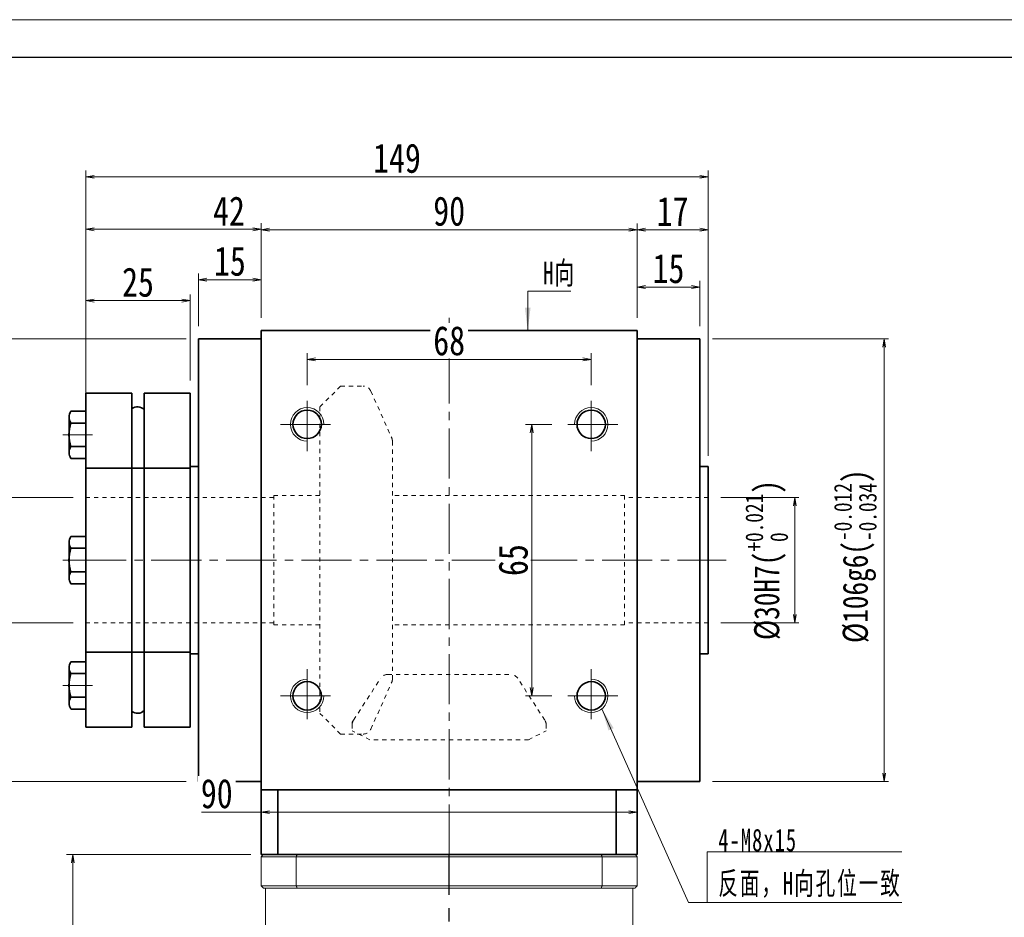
# Model space of a CAD drawing. Header units: millimetres. Extents: x -371 to 402, y -231 to 307.
# Tile 4 of 5: x -242 to -7, y 92 to 307. Entities that reach past the tile are written whole.
import ezdxf

# ---------------------------------------------------------------- set-up
doc = ezdxf.new("R2010")
doc.units = ezdxf.units.MM
doc.set_wipeout_variables(frame=1)
doc.header["$PDSIZE"] = -5
for name, pattern in [('CENTER2', [28.575, 19.05, -3.175, 3.175, -3.175]), ('点画线', [18, 12, -2, 2, -2]), ('虚线', [2, 1, -1])]:
    doc.linetypes.add(name, pattern=pattern)
doc.layers.get('0').update_dxf_attribs({"lineweight": 35})
doc.layers.add('3中心线层', color=1, linetype='CENTER2')
for name, color, linetype, lineweight in [('EB0', 7, 'Continuous', 35), ('中心线层', 1, '点画线', 18), ('图框_外框线', 7, 'Continuous', 18), ('尺寸线层', 3, 'Continuous', 18), ('粗实线层', 7, 'Continuous', 35), ('虚线层', 6, '虚线', 18)]:
    doc.layers.add(name, color=color, linetype=linetype, lineweight=lineweight)
doc.styles.add('宋体', font='SimSun.ttf', dxfattribs={"width": 0.8})
doc.styles.add('标准', font='txt', dxfattribs={"width": 0.667})
doc.dimstyles.new('A水平标注$0', dxfattribs={"dimtxt": 3.5, "dimasz": 2, "dimexe": 1.5, "dimexo": 3, "dimgap": 1.1, "dimtad": 1, "dimtoh": 1, "dimdec": 4, "dimdsep": 46, "dimtxsty": '宋体', "dimblk": 'OPEN', "dimcen": 3, "dimclrd": 3, "dimclre": 3, "dimclrt": 6, "dimadec": 0, "dimazin": 0, "dimtm": 1e-09, "dimtfac": 1, "dimtdec": 4, "dimtix": 1, "dimtmove": 0, "dimatfit": 3, "dimldrblk": 'OPEN', "dimfxl": 0, "dimlwd": 13, "dimlwe": 13, "dimarcsym": 0})
doc.dimstyles.new('D直径标注φ25', dxfattribs={"dimtxt": 3.5, "dimasz": 2, "dimexe": 1, "dimexo": 3, "dimtad": 1, "dimtoh": 1, "dimdec": 1, "dimdsep": 46, "dimtxsty": '宋体', "dimblk": 'OPEN', "dimcen": 3, "dimclrd": 3, "dimclre": 3, "dimclrt": 130, "dimadec": 0, "dimazin": 0, "dimtm": 1e-09, "dimtfac": 1, "dimtdec": 1, "dimtmove": 0, "dimatfit": 0, "dimldrblk": 'OPEN', "dimfxl": 0, "dimlwd": 13, "dimlwe": 13, "dimarcsym": 0})

# ---------------------------------------------------------------- blocks, each defined once
blk = doc.blocks.new('*X2')
at = {"layer": '中心线层', "linetype": '点画线', "lineweight": 18}
blk.add_line((-5.5, 0), (1.6, 0), dxfattribs=at)
at = {"layer": '粗实线层'}
for p, q in [((-3.57, 5.65), (0, 5.65)), ((0, 5.65), (0, -5.65)), ((-4, 4.23), (-4, -4.23)), ((-3.57, 2.82), (0, 2.82)), ((0, 3.5), (0, -3.5)), ((-4, 0), (-4, -3.5)), ((0, -2.82), (-3.57, -2.82)), ((-3.57, -5.65), (0, -5.65))]:
    blk.add_line(p, q, dxfattribs=at)
for centre, radius, start, end in [((-1.48, 4.23), 2.52, 145.8762, 214.1238), ((5, 0), 9.02, 161.76, 198.24), ((-1.48, -4.23), 2.52, 145.8762, 214.1238)]:
    blk.add_arc(centre, radius, start, end, dxfattribs=at)
blk = doc.blocks.new('343gh_2')
at = {"layer": '粗实线层'}
for p, q in [((-14, 40), (-25, 40)), ((-14, 40), (-14, -40)), ((-11, 40), (-11, -40)), ((0, 40), (-11, 40)), ((0, -40), (0, 40)), ((-25, -40), (-14, -40)), ((-11, -40), (0, -40))]:
    blk.add_line(p, q, dxfattribs=at)
at = {"layer": '粗实线层', "color": 6, "linetype": '虚线', "lineweight": 18}
for p, q in [((-25, 22), (0, 22)), ((-25, -22), (0, -22))]:
    blk.add_line(p, q, dxfattribs=at)
at = {"layer": '粗实线层'}
for centre, start, end in [((-12.61, 34.48), 43.1173, 129.3024), ((-12.61, -34.48), 230.6976, 316.8827)]:
    blk.add_arc(centre, 2.2, start, end, dxfattribs=at)
blk.add_wipeout([(-25, 0), (-25, 0.82), (-25, 2.82), (-25, 5.65), (-28.57, 5.65), (-28.57, 5.65), (-28.89, 4.97), (-29, 4.23), (-29, 4.23), (-29, 0.82), (-29, 0.6), (-29, 0.6), (-29.02, 0), (-29.02, 0), (-29, -0.6), (-29, -0.6), (-29, -4.23), (-29, -4.23), (-28.89, -4.97), (-28.57, -5.65), (-28.57, -5.65), (-25, -5.65), (-25, -2.82)]).dxf.layer = '粗实线层'
at = {"layer": '中心线层'}
blk.add_line((2.67, 0), (-28, 0), dxfattribs=at)
at = {"layer": '粗实线层'}
blk.add_line((-25, 40), (-25, -40), dxfattribs=at)
blk.add_blockref('*X2', (-25, 0), dxfattribs=at)
for points in [[(-25, 30), (-25, 30.82), (-25, 32.82), (-25, 35.65), (-28.57, 35.65), (-28.57, 35.65), (-28.89, 34.97), (-29, 34.23), (-29, 34.23), (-29, 30.82), (-29, 30.6), (-29, 30.6), (-29.02, 30), (-29.02, 30), (-29, 29.4), (-29, 29.4), (-29, 25.77), (-29, 25.77), (-28.89, 25.03), (-28.57, 24.35), (-28.57, 24.35), (-25, 24.35), (-25, 27.18)], [(-25, -30), (-25, -29.18), (-25, -27.18), (-25, -24.35), (-28.57, -24.35), (-28.57, -24.35), (-28.89, -25.03), (-29, -25.77), (-29, -25.77), (-29, -29.18), (-29, -29.4), (-29, -29.4), (-29.02, -30), (-29.02, -30), (-29, -30.6), (-29, -30.6), (-29, -34.23), (-29, -34.23), (-28.89, -34.97), (-28.57, -35.65), (-28.57, -35.65), (-25, -35.65), (-25, -32.82)]]:
    blk.add_wipeout(points).dxf.layer = '粗实线层'
for p in [(-25, 30), (-25, -30)]:
    blk.add_blockref('*X2', p, dxfattribs=at)
blk = doc.blocks.new('_Open')
at = {"color": 0, "linetype": 'ByBlock', "lineweight": -2}
for p, q in [((-1, 0.17), (0, 0)), ((-1, -0.17), (0, 0)), ((0, 0), (-1, 0))]:
    blk.add_line(p, q, dxfattribs=at)
blk = doc.blocks.new('*X3')
at = {"layer": 'Defpoints', "color": 0, "transparency": 16777216}
for p in [(-105.62, 225.98), (-173.62, 216.82), (-105.62, 216.82)]:
    blk.add_point(p, dxfattribs=at)
at = {"layer": '尺寸线层', "color": 3, "lineweight": 13, "transparency": 16777216}
for p, q in [((-173.62, 219.82), (-173.62, 227.48)), ((-105.62, 219.82), (-105.62, 227.48)), ((-171.62, 225.98), (-107.62, 225.98))]:
    blk.add_line(p, q, dxfattribs=at)
at = {"layer": '尺寸线层', "color": 3, "lineweight": 13, "transparency": 16777216, "xscale": 2, "yscale": 2, "zscale": 2, "rotation": 180}
blk.add_blockref('_Open', (-173.62, 225.98), dxfattribs=at)
at = {"layer": '尺寸线层', "color": 3, "lineweight": 13, "transparency": 16777216, "xscale": 2, "yscale": 2, "zscale": 2}
blk.add_blockref('_Open', (-105.62, 225.98), dxfattribs=at)
at = {"layer": '尺寸线层', "color": 6, "transparency": 16777216, "insert": (-139.62, 230.4), "char_height": 7, "attachment_point": 5, "style": '宋体', "bg_fill": 3, "box_fill_scale": 1.1, "bg_fill_color": 257, "bg_fill_transparency": 0}
blk.add_mtext('68', dxfattribs=at)
blk = doc.blocks.new('*X4')
at = {"layer": 'Defpoints', "color": 0, "transparency": 16777216}
for p in [(-112.02, 210.42), (-119.86, 145.42), (-112.02, 145.42)]:
    blk.add_point(p, dxfattribs=at)
at = {"layer": '尺寸线层', "color": 3, "lineweight": 13, "transparency": 16777216}
for p, q in [((-115.02, 210.42), (-121.36, 210.42)), ((-119.86, 208.42), (-119.86, 147.42)), ((-115.02, 145.42), (-121.36, 145.42))]:
    blk.add_line(p, q, dxfattribs=at)
at = {"layer": '尺寸线层', "color": 3, "lineweight": 13, "transparency": 16777216, "xscale": 2, "yscale": 2, "zscale": 2}
for p, rotation in [((-119.86, 210.42), 90), ((-119.86, 145.42), 270)]:
    blk.add_blockref('_Open', p, dxfattribs=dict(at, rotation=rotation))
at = {"layer": '尺寸线层', "color": 6, "transparency": 16777216, "insert": (-124.28, 177.92), "char_height": 7, "attachment_point": 5, "rotation": 90, "style": '宋体', "bg_fill": 3, "box_fill_scale": 1.1, "bg_fill_color": 257, "bg_fill_transparency": 0}
blk.add_mtext('65', dxfattribs=at)
blk = doc.blocks.new('*X5')
at = {"color": 3, "lineweight": 13, "transparency": 16777216}
for p, q in [((-76.62, 230.92), (-34.48, 230.92)), ((-35.48, 228.92), (-35.48, 126.92)), ((-76.62, 124.92), (-34.48, 124.92))]:
    blk.add_line(p, q, dxfattribs=at)
at = {"layer": 'Defpoints', "color": 0, "transparency": 16777216}
for p in [(-79.62, 230.92), (-79.62, 124.92), (-35.48, 124.92)]:
    blk.add_point(p, dxfattribs=at)
at = {"color": 3, "lineweight": 13, "transparency": 16777216, "xscale": 2, "yscale": 2, "zscale": 2}
for p, rotation in [((-35.48, 230.92), 90), ((-35.48, 124.92), 270)]:
    blk.add_blockref('_Open', p, dxfattribs=dict(at, rotation=rotation))
at = {"color": 130, "transparency": 16777216, "insert": (-42.41, 178.84), "char_height": 6, "attachment_point": 5, "rotation": 90, "style": '宋体', "bg_fill": 3, "box_fill_scale": 1.1, "bg_fill_color": 257, "bg_fill_transparency": 0}
blk.add_mtext('{\\A1;\\A1;%%C106g6({\\H0.707107x;\\S-0.012^ -0.034;})}', dxfattribs=at)
blk = doc.blocks.new('*X6')
at = {"color": 3, "lineweight": 13, "transparency": 16777216}
for p, q in [((-229.62, 192.92), (-252.17, 192.92)), ((-251.17, 190.92), (-251.17, 164.92)), ((-229.62, 162.92), (-252.17, 162.92))]:
    blk.add_line(p, q, dxfattribs=at)
at = {"layer": 'Defpoints', "color": 0, "transparency": 16777216}
for p in [(-226.62, 192.92), (-226.62, 162.92)]:
    blk.add_point(p, dxfattribs=at)
at = {"color": 3, "lineweight": 13, "transparency": 16777216, "xscale": 2, "yscale": 2, "zscale": 2}
for p, rotation in [((-251.17, 192.92), 90), ((-251.17, 162.92), 270)]:
    blk.add_blockref('_Open', p, dxfattribs=dict(at, rotation=rotation))
at = {"color": 130, "transparency": 16777216, "insert": (-257.89, 177.92), "char_height": 6, "attachment_point": 5, "rotation": 90, "style": '宋体', "bg_fill": 3, "box_fill_scale": 1.1, "bg_fill_color": 257, "bg_fill_transparency": 0}
blk.add_mtext('{\\A1;\\A1;%%C30H7({\\H0.707107x;\\S+0.021^  0;})}', dxfattribs=at)
at = {"layer": 'Defpoints', "color": 0, "transparency": 16777216}
blk.add_point((-251.17, 162.92), dxfattribs=at)
blk = doc.blocks.new('*X7')
at = {"color": 3, "lineweight": 13, "transparency": 16777216}
for p, q in [((-202.62, 230.92), (-276.01, 230.92)), ((-275.01, 228.92), (-275.01, 126.92)), ((-202.62, 124.92), (-276.01, 124.92))]:
    blk.add_line(p, q, dxfattribs=at)
at = {"layer": 'Defpoints', "color": 0, "transparency": 16777216}
for p in [(-199.62, 230.92), (-275.01, 124.92), (-199.62, 124.92)]:
    blk.add_point(p, dxfattribs=at)
at = {"color": 3, "lineweight": 13, "transparency": 16777216, "xscale": 2, "yscale": 2, "zscale": 2}
for p, rotation in [((-275.01, 230.92), 90), ((-275.01, 124.92), 270)]:
    blk.add_blockref('_Open', p, dxfattribs=dict(at, rotation=rotation))
at = {"color": 130, "transparency": 16777216, "insert": (-281.93, 177.92), "char_height": 6, "attachment_point": 5, "rotation": 90, "style": '宋体', "bg_fill": 3, "box_fill_scale": 1.1, "bg_fill_color": 257, "bg_fill_transparency": 0}
blk.add_mtext('{\\A1;\\A1;%%C106g6({\\H0.707107x;\\S-0.012^ -0.034;})}', dxfattribs=at)
blk = doc.blocks.new('*X8')
at = {"layer": 'Defpoints', "color": 0, "transparency": 16777216}
for p in [(-94.62, 257.01), (-184.62, 232.92), (-94.62, 232.92)]:
    blk.add_point(p, dxfattribs=at)
at = {"layer": '尺寸线层', "color": 3, "lineweight": 13, "transparency": 16777216}
for p, q in [((-184.62, 235.92), (-184.62, 258.51)), ((-182.62, 257.01), (-96.62, 257.01)), ((-94.62, 235.92), (-94.62, 258.51))]:
    blk.add_line(p, q, dxfattribs=at)
at = {"layer": '尺寸线层', "color": 3, "lineweight": 13, "transparency": 16777216, "xscale": 2, "yscale": 2, "zscale": 2, "rotation": 180}
blk.add_blockref('_Open', (-184.62, 257.01), dxfattribs=at)
at = {"layer": '尺寸线层', "color": 3, "lineweight": 13, "transparency": 16777216, "xscale": 2, "yscale": 2, "zscale": 2}
blk.add_blockref('_Open', (-94.62, 257.01), dxfattribs=at)
at = {"layer": '尺寸线层', "color": 6, "transparency": 16777216, "insert": (-139.62, 261.43), "char_height": 7, "attachment_point": 5, "style": '宋体', "bg_fill": 3, "box_fill_scale": 1.1, "bg_fill_color": 257, "bg_fill_transparency": 0}
blk.add_mtext('90', dxfattribs=at)
blk = doc.blocks.new('*X9')
at = {"layer": 'Defpoints', "color": 0, "transparency": 16777216}
for p in [(-79.62, 243.29), (-94.62, 232.92), (-79.62, 230.92)]:
    blk.add_point(p, dxfattribs=at)
at = {"layer": '尺寸线层', "color": 3, "lineweight": 13, "transparency": 16777216}
for p, q in [((-94.62, 235.92), (-94.62, 244.79)), ((-92.62, 243.29), (-81.62, 243.29)), ((-79.62, 233.92), (-79.62, 244.79))]:
    blk.add_line(p, q, dxfattribs=at)
at = {"layer": '尺寸线层', "color": 3, "lineweight": 13, "transparency": 16777216, "xscale": 2, "yscale": 2, "zscale": 2, "rotation": 180}
blk.add_blockref('_Open', (-94.62, 243.29), dxfattribs=at)
at = {"layer": '尺寸线层', "color": 3, "lineweight": 13, "transparency": 16777216, "xscale": 2, "yscale": 2, "zscale": 2}
blk.add_blockref('_Open', (-79.62, 243.29), dxfattribs=at)
at = {"layer": '尺寸线层', "color": 6, "transparency": 16777216, "insert": (-87.12, 247.69), "char_height": 7, "attachment_point": 5, "style": '宋体', "bg_fill": 3, "box_fill_scale": 1.1, "bg_fill_color": 257, "bg_fill_transparency": 0}
blk.add_mtext('15', dxfattribs=at)
blk = doc.blocks.new('*X10')
at = {"layer": 'Defpoints', "color": 0, "transparency": 16777216}
for p in [(-199.62, 245.05), (-184.62, 232.92), (-199.62, 230.92)]:
    blk.add_point(p, dxfattribs=at)
at = {"layer": '尺寸线层', "color": 3, "lineweight": 13, "transparency": 16777216}
for p, q in [((-199.62, 233.92), (-199.62, 246.55)), ((-184.62, 235.92), (-184.62, 246.55)), ((-186.62, 245.05), (-197.62, 245.05))]:
    blk.add_line(p, q, dxfattribs=at)
at = {"layer": '尺寸线层', "color": 3, "lineweight": 13, "transparency": 16777216, "xscale": 2, "yscale": 2, "zscale": 2, "rotation": 180}
blk.add_blockref('_Open', (-199.62, 245.05), dxfattribs=at)
at = {"layer": '尺寸线层', "color": 3, "lineweight": 13, "transparency": 16777216, "xscale": 2, "yscale": 2, "zscale": 2}
blk.add_blockref('_Open', (-184.62, 245.05), dxfattribs=at)
at = {"layer": '尺寸线层', "color": 6, "transparency": 16777216, "insert": (-192.12, 249.45), "char_height": 7, "attachment_point": 5, "style": '宋体', "bg_fill": 3, "box_fill_scale": 1.1, "bg_fill_color": 257, "bg_fill_transparency": 0}
blk.add_mtext('15', dxfattribs=at)
blk = doc.blocks.new('*X11')
at = {"layer": 'Defpoints', "color": 0, "transparency": 16777216}
for p in [(-226.62, 257.12), (-184.62, 232.92), (-226.62, 200.32)]:
    blk.add_point(p, dxfattribs=at)
at = {"layer": '尺寸线层', "color": 3, "lineweight": 13, "transparency": 16777216}
for p, q in [((-226.62, 203.32), (-226.62, 258.62)), ((-186.62, 257.12), (-224.62, 257.12)), ((-184.62, 235.92), (-184.62, 258.62))]:
    blk.add_line(p, q, dxfattribs=at)
at = {"layer": '尺寸线层', "color": 3, "lineweight": 13, "transparency": 16777216, "xscale": 2, "yscale": 2, "zscale": 2, "rotation": 180}
blk.add_blockref('_Open', (-226.62, 257.12), dxfattribs=at)
at = {"layer": '尺寸线层', "color": 3, "lineweight": 13, "transparency": 16777216, "xscale": 2, "yscale": 2, "zscale": 2}
blk.add_blockref('_Open', (-184.62, 257.12), dxfattribs=at)
at = {"layer": '尺寸线层', "color": 6, "transparency": 16777216, "insert": (-192.34, 261.5), "char_height": 7, "attachment_point": 5, "style": '宋体', "bg_fill": 3, "box_fill_scale": 1.1, "bg_fill_color": 257, "bg_fill_transparency": 0}
blk.add_mtext('42', dxfattribs=at)
blk = doc.blocks.new('*X12')
at = {"layer": 'Defpoints', "color": 0, "transparency": 16777216}
for p in [(-77.62, 257.01), (-94.62, 232.92), (-77.62, 199.92)]:
    blk.add_point(p, dxfattribs=at)
at = {"layer": '尺寸线层', "color": 3, "lineweight": 13, "transparency": 16777216}
for p, q in [((-94.62, 235.92), (-94.62, 258.51)), ((-92.62, 257.01), (-79.62, 257.01)), ((-77.62, 202.92), (-77.62, 258.51))]:
    blk.add_line(p, q, dxfattribs=at)
at = {"layer": '尺寸线层', "color": 3, "lineweight": 13, "transparency": 16777216, "xscale": 2, "yscale": 2, "zscale": 2, "rotation": 180}
blk.add_blockref('_Open', (-94.62, 257.01), dxfattribs=at)
at = {"layer": '尺寸线层', "color": 3, "lineweight": 13, "transparency": 16777216, "xscale": 2, "yscale": 2, "zscale": 2}
blk.add_blockref('_Open', (-77.62, 257.01), dxfattribs=at)
at = {"layer": '尺寸线层', "color": 6, "transparency": 16777216, "insert": (-86.12, 261.41), "char_height": 7, "attachment_point": 5, "style": '宋体', "bg_fill": 3, "box_fill_scale": 1.1, "bg_fill_color": 257, "bg_fill_transparency": 0}
blk.add_mtext('17', dxfattribs=at)
blk = doc.blocks.new('*X13')
at = {"layer": 'Defpoints', "color": 0, "transparency": 16777216}
for p in [(-226.62, 269.66), (-226.62, 200.32), (-77.62, 199.92)]:
    blk.add_point(p, dxfattribs=at)
at = {"layer": '尺寸线层', "color": 3, "lineweight": 13, "transparency": 16777216}
for p, q in [((-226.62, 203.32), (-226.62, 271.16)), ((-77.62, 202.92), (-77.62, 271.16)), ((-79.62, 269.66), (-224.62, 269.66))]:
    blk.add_line(p, q, dxfattribs=at)
at = {"layer": '尺寸线层', "color": 3, "lineweight": 13, "transparency": 16777216, "xscale": 2, "yscale": 2, "zscale": 2, "rotation": 180}
blk.add_blockref('_Open', (-226.62, 269.66), dxfattribs=at)
at = {"layer": '尺寸线层', "color": 3, "lineweight": 13, "transparency": 16777216, "xscale": 2, "yscale": 2, "zscale": 2}
blk.add_blockref('_Open', (-77.62, 269.66), dxfattribs=at)
at = {"layer": '尺寸线层', "color": 6, "transparency": 16777216, "insert": (-152.12, 274.09), "char_height": 7, "attachment_point": 5, "style": '宋体', "bg_fill": 3, "box_fill_scale": 1.1, "bg_fill_color": 257, "bg_fill_transparency": 0}
blk.add_mtext('149', dxfattribs=at)
blk = doc.blocks.new('*X14')
at = {"layer": '尺寸线层', "linetype": 'Continuous'}
blk.add_hatch(color=0, dxfattribs=at).paths.add_polyline_path([(-25.18, 46.35), (-22.36, 41.7), (-23.59, 41.15)], flags=0)
at = {"layer": '尺寸线层', "color": 0, "linetype": 'Continuous'}
blk.add_line((-25.18, 46.35), (-4.48, 0), dxfattribs=at)
at = {"layer": '尺寸线层', "color": 0}
for p, q in [((0, 12.08), (46.61, 12.08)), ((0, 0), (0, 12.08)), ((-4.48, 0), (0, 0)), ((0, 0), (46.61, 0))]:
    blk.add_line(p, q, dxfattribs=at)
at = {"layer": '尺寸线层', "color": 0, "insert": (2.7, 1.08), "char_height": 5.4, "width": 87.8216, "attachment_point": 7, "line_spacing_factor": 1.15057, "style": '标准'}
blk.add_mtext('\\T1.1;4-M8x15\\P反面，H向孔位一致', dxfattribs=at)
blk = doc.blocks.new('*X15')
at = {"layer": '尺寸线层', "linetype": 'Continuous'}
blk.add_hatch(color=0, dxfattribs=at).paths.add_polyline_path([(-1.02, -9.39), (-1.69, -3.99), (-0.34, -3.99)], flags=0)
at = {"layer": '尺寸线层', "color": 0, "linetype": 'Continuous'}
blk.add_line((-1.02, -9.39), (-1.02, 0), dxfattribs=at)
at = {"layer": '尺寸线层', "color": 0}
for p, q in [((-1.02, 0), (0, 0)), ((0, 0), (9.3, 0)), ((0, 0), (0, 0))]:
    blk.add_line(p, q, dxfattribs=at)
at = {"layer": '尺寸线层', "color": 0, "insert": (2.7, 1.08), "char_height": 5.4, "width": 13.1923, "attachment_point": 7, "line_spacing_factor": 1.15057, "style": '标准'}
blk.add_mtext('\\T1.1;H向', dxfattribs=at)
blk = doc.blocks.new('*X23')
at = {"layer": 'Defpoints', "color": 0, "transparency": 16777216}
for p in [(-184.62, 116.36), (-94.62, 117.56), (-94.62, 113.91)]:
    blk.add_point(p, dxfattribs=at)
at = {"layer": '尺寸线层', "color": 3, "lineweight": 13, "transparency": 16777216}
for p, q in [((-184.62, 119.36), (-184.62, 119.06)), ((-94.62, 116.91), (-94.62, 119.06)), ((-198.89, 117.56), (-190.63, 117.56)), ((-190.63, 117.56), (-184.62, 117.56)), ((-182.62, 117.56), (-96.62, 117.56))]:
    blk.add_line(p, q, dxfattribs=at)
at = {"layer": '尺寸线层', "color": 3, "lineweight": 13, "transparency": 16777216, "xscale": 2, "yscale": 2, "zscale": 2, "rotation": 180}
blk.add_blockref('_Open', (-184.62, 117.56), dxfattribs=at)
at = {"layer": '尺寸线层', "color": 3, "lineweight": 13, "transparency": 16777216, "xscale": 2, "yscale": 2, "zscale": 2}
blk.add_blockref('_Open', (-94.62, 117.56), dxfattribs=at)
at = {"layer": '尺寸线层', "color": 6, "transparency": 16777216, "insert": (-195.26, 121.98), "char_height": 7, "attachment_point": 5, "style": '宋体', "bg_fill": 3, "box_fill_scale": 1.1, "bg_fill_color": 257, "bg_fill_transparency": 0}
blk.add_mtext('90', dxfattribs=at)
blk = doc.blocks.new('*X24')
at = {"layer": 'Defpoints', "color": 0, "transparency": 16777216}
for p in [(-201.62, 240.03), (-226.62, 217.92), (-201.62, 217.92)]:
    blk.add_point(p, dxfattribs=at)
at = {"layer": '尺寸线层', "color": 3, "lineweight": 13, "transparency": 16777216}
for p, q in [((-226.62, 220.92), (-226.62, 241.53)), ((-201.62, 220.92), (-201.62, 241.53)), ((-224.62, 240.03), (-203.62, 240.03))]:
    blk.add_line(p, q, dxfattribs=at)
at = {"layer": '尺寸线层', "color": 3, "lineweight": 13, "transparency": 16777216, "xscale": 2, "yscale": 2, "zscale": 2, "rotation": 180}
blk.add_blockref('_Open', (-226.62, 240.03), dxfattribs=at)
at = {"layer": '尺寸线层', "color": 3, "lineweight": 13, "transparency": 16777216, "xscale": 2, "yscale": 2, "zscale": 2}
blk.add_blockref('_Open', (-201.62, 240.03), dxfattribs=at)
at = {"layer": '尺寸线层', "color": 6, "transparency": 16777216, "insert": (-214.12, 244.42), "char_height": 7, "attachment_point": 5, "style": '宋体', "bg_fill": 3, "box_fill_scale": 1.1, "bg_fill_color": 257, "bg_fill_transparency": 0}
blk.add_mtext('25', dxfattribs=at)
blk = doc.blocks.new('*X25')
at = {"color": 3, "lineweight": 13, "transparency": 16777216}
for p, q in [((-74.62, 192.92), (-55.88, 192.92)), ((-56.88, 190.92), (-56.88, 164.92)), ((-74.62, 162.92), (-55.88, 162.92))]:
    blk.add_line(p, q, dxfattribs=at)
at = {"layer": 'Defpoints', "color": 0, "transparency": 16777216}
for p in [(-77.62, 192.92), (-77.62, 162.92), (-56.88, 162.92)]:
    blk.add_point(p, dxfattribs=at)
at = {"color": 3, "lineweight": 13, "transparency": 16777216, "xscale": 2, "yscale": 2, "zscale": 2}
for p, rotation in [((-56.88, 192.92), 90), ((-56.88, 162.92), 270)]:
    blk.add_blockref('_Open', p, dxfattribs=dict(at, rotation=rotation))
at = {"color": 130, "transparency": 16777216, "insert": (-63.62, 177.92), "char_height": 6, "attachment_point": 5, "rotation": 90, "style": '宋体'}
blk.add_mtext('{\\A1;\\A1;%%C30H7({\\H0.707107x;\\S+0.021^  0;})}', dxfattribs=at)
blk = doc.blocks.new('*D37')
at = {"layer": 'Defpoints', "color": 0, "transparency": 16777216}
for p in [(-229.7, 107.42), (-184.12, 107.42), (-184.22, -35.58)]:
    blk.add_point(p, dxfattribs=at)
at = {"layer": '尺寸线层', "color": 3, "lineweight": 13, "transparency": 16777216}
for p, q in [((-187.12, 107.42), (-231.2, 107.42)), ((-229.7, -33.58), (-229.7, 105.42)), ((-187.22, -35.58), (-231.2, -35.58))]:
    blk.add_line(p, q, dxfattribs=at)
at = {"layer": '尺寸线层', "color": 3, "lineweight": 13, "transparency": 16777216, "xscale": 2, "yscale": 2, "zscale": 2}
for p, rotation in [((-229.7, 107.42), 90), ((-229.7, -35.58), 270)]:
    blk.add_blockref('_Open', p, dxfattribs=dict(at, rotation=rotation))
at = {"layer": '尺寸线层', "color": 6, "transparency": 16777216, "insert": (-234.2, 35.92), "char_height": 7, "attachment_point": 5, "rotation": 90, "style": '宋体', "bg_fill": 3, "box_fill_scale": 1.1, "bg_fill_color": 257, "bg_fill_transparency": 0}
blk.add_mtext('143', dxfattribs=at)

msp = doc.modelspace()

# ---------------------------------------------------------------- linework, layer by layer
at = {"color": 7, "linetype": 'Continuous', "lineweight": 15}
for p, q in [((-184.62, 106.92), (-176.22, 106.92)), ((-184.62, 99.92), (-184.62, 106.92)), ((-176.04, 107.42), (-184.12, 107.42)), ((-176.22, 106.92), (-176.22, 99.92)), ((-176.22, 106.92), (-103.03, 106.92)), ((-103.21, 107.42), (-176.04, 107.42)), ((-95.12, 107.42), (-103.21, 107.42)), ((-103.03, 106.92), (-94.62, 106.92)), ((-103.03, 99.92), (-103.03, 106.92)), ((-94.62, 106.92), (-94.62, 99.92)), ((-176.22, 99.92), (-184.62, 99.92)), ((-184.12, 99.42), (-176.04, 99.42)), ((-103.03, 99.92), (-176.22, 99.92)), ((-176.04, 99.42), (-103.21, 99.42)), ((-103.21, 99.42), (-95.12, 99.42)), ((-94.62, 99.92), (-103.03, 99.92))]:
    msp.add_line(p, q, dxfattribs=at)
for points in [[(-184.12, 107.42), (-184.62, 106.92)], [(-176.04, 107.42), (-176.22, 106.92)], [(-103.21, 107.42), (-103.03, 106.92)], [(-95.12, 107.42), (-94.62, 106.92)], [(-184.62, 99.92), (-184.12, 99.42)], [(-183.62, 72.42), (-183.62, 99.42)], [(-176.22, 99.92), (-176.04, 99.42)], [(-103.03, 99.92), (-103.21, 99.42)], [(-95.62, 99.42), (-95.62, 72.42)], [(-95.12, 99.42), (-94.62, 99.92)]]:
    msp.add_open_spline(points, degree=1, dxfattribs=at)
at = {"layer": '3中心线层'}
msp.add_line((-139.62, -45.1), (-139.62, 107.42), dxfattribs=at)
at = {"layer": 'EB0'}
for p, q in [((-94.62, 107.42), (-184.62, 107.42)), ((-99.62, 107.42), (-94.62, 107.42))]:
    msp.add_line(p, q, dxfattribs=at)
at = {"layer": '中心线层'}
for p, q in [((-139.62, 107.42), (-139.62, 235.92)), ((-173.62, 204.02), (-173.62, 216.82)), ((-105.62, 204.02), (-105.62, 216.82)), ((-180.02, 210.42), (-167.22, 210.42)), ((-99.22, 210.42), (-112.02, 210.42)), ((-173.62, 151.82), (-173.62, 139.02)), ((-105.62, 151.82), (-105.62, 139.02)), ((-180.02, 145.42), (-167.22, 145.42)), ((-99.22, 145.42), (-112.02, 145.42))]:
    msp.add_line(p, q, dxfattribs=at)
at = {"layer": '粗实线层'}
for p, q in [((-184.62, 232.92), (-94.62, 232.92)), ((-184.62, 122.92), (-184.62, 232.92)), ((-94.62, 122.92), (-94.62, 232.92)), ((-184.62, 230.92), (-199.62, 230.92)), ((-94.62, 230.92), (-79.62, 230.92)), ((-79.62, 124.92), (-79.62, 230.92)), ((-199.62, 124.92), (-184.62, 124.92)), ((-184.62, 124.92), (-199.62, 124.92)), ((-184.62, 122.92), (-94.62, 122.92)), ((-184.62, 107.42), (-184.62, 122.92)), ((-180.62, 107.42), (-180.62, 122.92)), ((-99.62, 107.42), (-99.62, 122.92)), ((-94.62, 124.92), (-79.62, 124.92)), ((-94.62, 107.42), (-94.62, 122.92))]:
    msp.add_line(p, q, dxfattribs=at)
for centre in [(-173.62, 210.42), (-105.62, 210.42), (-173.62, 145.42), (-105.62, 145.42)]:
    msp.add_circle(centre, 3.4, dxfattribs=at)
at = {"layer": '粗实线层', "lineweight": 18}
for centre, start, end in [((-173.62, 210.42), 0, 270), ((-105.62, 210.42), 270, 180), ((-173.62, 145.42), 90, 360), ((-105.62, 145.42), 180, 90)]:
    msp.add_arc(centre, 4, start, end, dxfattribs=at)
at = {"layer": '虚线层'}
for p, q in [((-165.62, 219.56), (-170.62, 214.56)), ((-165.62, 219.56), (-160.19, 219.56)), ((-158.36, 218.37), (-153.39, 207.17)), ((-170.62, 214.56), (-170.62, 141.28)), ((-153.21, 206.39), (-153.21, 149.45)), ((-181.62, 162.42), (-181.62, 193.42)), ((-170.62, 193.42), (-181.62, 193.42)), ((-97.62, 193.42), (-153.21, 193.42)), ((-97.62, 162.42), (-97.62, 193.42)), ((-77.62, 192.92), (-97.62, 192.92)), ((-77.62, 162.92), (-97.62, 162.92)), ((-170.62, 162.42), (-181.62, 162.42)), ((-97.62, 162.42), (-153.21, 162.42)), ((-162.52, 139.61), (-155.99, 149.68)), ((-158.36, 137.47), (-153.39, 148.66)), ((-154.35, 150.53), (-124.85, 150.53)), ((-116.73, 139.61), (-123.26, 149.68)), ((-165.62, 136.28), (-170.62, 141.28)), ((-162.84, 139.12), (-162.52, 139.61)), ((-162.84, 139.12), (-162.84, 138.59)), ((-162.84, 138.59), (-162.84, 137.03)), ((-158.62, 134.92), (-162.84, 137.03)), ((-120.63, 134.92), (-116.41, 137.03)), ((-116.41, 138.59), (-116.41, 137.03)), ((-165.62, 136.28), (-160.19, 136.28)), ((-120.63, 134.92), (-158.62, 134.92))]:
    msp.add_line(p, q, dxfattribs=at)
for centre, start, end in [((-160.19, 217.56), 23.9667, 90), ((-155.21, 206.36), 360, 23.9667), ((-154.35, 148.53), 90, 147.0333), ((-155.21, 149.47), 336.0333, 0), ((-124.9, 148.53), 32.9667, 90), ((-160.84, 138.52), 147.0333, 180), ((-118.41, 138.52), 0, 32.9667), ((-160.19, 138.28), 270, 336.0333)]:
    msp.add_arc(centre, 2, start, end, dxfattribs=at)

# ---------------------------------------------------------------- block references
at = {"layer": '粗实线层'}
msp.add_blockref('343gh_2', (-201.62, 177.92), dxfattribs=at)

# ---------------------------------------------------------------- next in the draw order: linework, layer by layer
at = {"layer": '中心线层'}
msp.add_line((-228.99, 177.92), (-73.28, 177.92), dxfattribs=at)
at = {"layer": '粗实线层'}
for p, q in [((-199.62, 124.92), (-199.62, 230.92)), ((-201.62, 155.52), (-201.62, 200.32)), ((-199.62, 200.32), (-201.62, 200.32)), ((-199.62, 155.52), (-201.62, 155.52))]:
    msp.add_line(p, q, dxfattribs=at)
at = {"layer": '虚线层'}
for p, q in [((-181.62, 192.92), (-226.62, 192.92)), ((-181.62, 162.92), (-226.62, 162.92))]:
    msp.add_line(p, q, dxfattribs=at)

# ---------------------------------------------------------------- next in the draw order: dimensions: what is measured, and where the dimension line sits
at = {"layer": '尺寸线层'}
dim = msp.add_linear_dim(base=(-105.62, 225.98), p1=(-173.62, 216.82), p2=(-105.62, 216.82), dimstyle='A水平标注$0', override={"dimtxt": 7, "dimgap": 1, "dimdec": 1, "dimpost": '<>', "dimblk": 'Open', "dimtvp": 0.1, "dimtfill": 1, "dimtfillclr": 256}, dxfattribs=at)
dim.commit()
dim.dimension.update_dxf_attribs({"geometry": '*X3', "text_midpoint": (-139.62, 225.98), "dimtype": 160})

# ---------------------------------------------------------------- next in the draw order: dimensions: what is measured, and where the dimension line sits
for base, p1, p2, text, override, picture, middle in [((-35.48, 124.92), (-79.62, 230.92), (-79.62, 124.92), '{\\A1;\\A1;%%C106g6({\\H0.707107x;\\S-0.012^ -0.034;})}', {"dimtxt": 6, "dimgap": 1.5, "dimpost": '<>', "dimblk": 'Open', "dimtp": -0.012, "dimtm": 0.034, "dimtdec": 3, "dimtvp": 0.1, "dimtfill": 1, "dimtfillclr": 256, "dimtzin": 8}, '*X5', (-35.48, 178.84)), ((-251.17, 162.92), (-226.62, 192.92), (-226.62, 162.92), '{\\A1;\\A1;%%C30H7({\\H0.707107x;\\S+0.021^  0;})}', {"dimtxt": 6, "dimgap": 1.5, "dimpost": '<>', "dimblk": 'Open', "dimtp": 0.021, "dimtm": 0, "dimtdec": 3, "dimtvp": 0.1, "dimtfill": 1, "dimtfillclr": 256, "dimtzin": 8}, '*X6', (-251.17, 177.92))]:
    dim = msp.add_linear_dim(base=base, p1=p1, p2=p2, angle=270, text=text, dimstyle='D直径标注φ25', override=override)
    dim.commit()
    dim.dimension.update_dxf_attribs({"geometry": picture, "text_midpoint": middle, "dimtype": 160})
dim = msp.add_linear_dim(base=(-94.62, 257.01), p1=(-184.62, 232.92), p2=(-94.62, 232.92), dimstyle='A水平标注$0', override={"dimtxt": 7, "dimgap": 1, "dimdec": 1, "dimpost": '<>', "dimblk": 'Open', "dimtvp": 0.1, "dimtfill": 1, "dimtfillclr": 256}, dxfattribs=at)
dim.commit()
dim.dimension.update_dxf_attribs({"geometry": '*X8', "text_midpoint": (-139.62, 257.01), "dimtype": 160})
dim = msp.add_linear_dim(base=(-119.86, 145.42), p1=(-112.02, 210.42), p2=(-112.02, 145.42), angle=270, dimstyle='A水平标注$0', override={"dimtxt": 7, "dimgap": 1, "dimdec": 1, "dimpost": '<>', "dimblk": 'Open', "dimtvp": 0.1, "dimtfill": 1, "dimtfillclr": 256}, dxfattribs=at)
dim.commit()
dim.dimension.update_dxf_attribs({"geometry": '*X4', "text_midpoint": (-119.86, 177.92), "dimtype": 160})

# ---------------------------------------------------------------- next in the draw order: linework, layer by layer
at = {"layer": '粗实线层'}
msp.add_line((-79.62, 155.52), (-77.62, 155.52), dxfattribs=at)

# ---------------------------------------------------------------- next in the draw order: block references
at = {"layer": '尺寸线层'}
msp.add_blockref('*X14', (-77.89, 95.99), dxfattribs=at)

# ---------------------------------------------------------------- next in the draw order: dimensions: what is measured, and where the dimension line sits
dim = msp.add_linear_dim(base=(-275.01, 124.92), p1=(-199.62, 230.92), p2=(-199.62, 124.92), angle=270, text='{\\A1;\\A1;%%C106g6({\\H0.707107x;\\S-0.012^ -0.034;})}', dimstyle='D直径标注φ25', override={"dimtxt": 6, "dimgap": 1.5, "dimpost": '<>', "dimblk": 'Open', "dimtp": -0.012, "dimtm": 0.034, "dimtdec": 3, "dimtvp": 0.1, "dimtfill": 1, "dimtfillclr": 256, "dimtzin": 8})
dim.commit()
dim.dimension.update_dxf_attribs({"geometry": '*X7', "text_midpoint": (-275.01, 177.92), "dimtype": 160})
dim = msp.add_linear_dim(base=(-79.62, 243.29), p1=(-94.62, 232.92), p2=(-79.62, 230.92), angle=0, dimstyle='A水平标注$0', override={"dimtxt": 7, "dimgap": 1, "dimdec": 1, "dimpost": '<>', "dimblk": 'Open', "dimtvp": 0.1, "dimtfill": 1, "dimtfillclr": 256}, dxfattribs=at)
dim.commit()
dim.dimension.update_dxf_attribs({"geometry": '*X9', "text_midpoint": (-87.12, 243.29), "dimtype": 160})

# ---------------------------------------------------------------- next in the draw order: linework, layer by layer
at = {"layer": '粗实线层'}
msp.add_line((-226.62, 155.92), (-201.62, 155.92), dxfattribs=at)

# ---------------------------------------------------------------- next in the draw order: dimensions: what is measured, and where the dimension line sits
at = {"layer": '尺寸线层'}
dim = msp.add_linear_dim(base=(-77.62, 257.01), p1=(-94.62, 232.92), p2=(-77.62, 199.92), angle=0, dimstyle='A水平标注$0', override={"dimtxt": 7, "dimgap": 1, "dimdec": 1, "dimpost": '<>', "dimblk": 'Open', "dimtvp": 0.1, "dimtfill": 1, "dimtfillclr": 256}, dxfattribs=at)
dim.commit()
dim.dimension.update_dxf_attribs({"geometry": '*X12', "text_midpoint": (-86.12, 257.01), "dimtype": 160})
for base, p1, p2, picture, middle in [((-199.62, 245.05), (-184.62, 232.92), (-199.62, 230.92), '*X10', (-192.12, 245.05)), ((-94.62, 117.56), (-184.62, 116.36), (-94.62, 113.91), '*X23', (-195.26, 117.56))]:
    dim = msp.add_linear_dim(base=base, p1=p1, p2=p2, dimstyle='A水平标注$0', override={"dimtxt": 7, "dimgap": 1, "dimdec": 1, "dimpost": '<>', "dimblk": 'Open', "dimtvp": 0.1, "dimtfill": 1, "dimtfillclr": 256}, dxfattribs=at)
    dim.commit()
    dim.dimension.update_dxf_attribs({"geometry": picture, "text_midpoint": middle, "dimtype": 160})

# ---------------------------------------------------------------- next in the draw order: dimensions: what is measured, and where the dimension line sits
dim = msp.add_linear_dim(base=(-226.62, 257.12), p1=(-184.62, 232.92), p2=(-226.62, 200.32), dimstyle='A水平标注$0', override={"dimtxt": 7, "dimgap": 1, "dimdec": 1, "dimpost": '<>', "dimblk": 'Open', "dimtvp": 0.1, "dimtfill": 1, "dimtfillclr": 256}, dxfattribs=at)
dim.commit()
dim.dimension.update_dxf_attribs({"geometry": '*X11', "text_midpoint": (-192.34, 257.12), "dimtype": 160})

# ---------------------------------------------------------------- next in the draw order: dimensions: what is measured, and where the dimension line sits
dim = msp.add_linear_dim(base=(-226.62, 269.66), p1=(-77.62, 199.92), p2=(-226.62, 200.32), dimstyle='A水平标注$0', override={"dimtxt": 7, "dimgap": 1, "dimdec": 1, "dimpost": '<>', "dimblk": 'Open', "dimtvp": 0.1, "dimtfill": 1, "dimtfillclr": 256}, dxfattribs=at)
dim.commit()
dim.dimension.update_dxf_attribs({"geometry": '*X13', "text_midpoint": (-152.12, 269.66), "dimtype": 160})

# ---------------------------------------------------------------- next in the draw order: linework, layer by layer
at = {"layer": '粗实线层'}
for p, q in [((-201.62, 199.92), (-226.62, 199.92)), ((-226.62, 199.92), (-226.62, 155.92)), ((-79.62, 200.32), (-77.62, 200.32)), ((-77.62, 155.52), (-77.62, 200.32))]:
    msp.add_line(p, q, dxfattribs=at)

# ---------------------------------------------------------------- next in the draw order: block references
at = {"layer": '尺寸线层'}
msp.add_blockref('*X15', (-119.8, 242.31), dxfattribs=at)

# ---------------------------------------------------------------- next in the draw order: dimensions: what is measured, and where the dimension line sits
dim = msp.add_linear_dim(base=(-56.88, 162.92), p1=(-77.62, 192.92), p2=(-77.62, 162.92), angle=270, text='{\\A1;\\A1;%%C30H7({\\H0.707107x;\\S+0.021^  0;})}', dimstyle='D直径标注φ25', override={"dimtxt": 6, "dimgap": 1.5, "dimpost": '<>', "dimtvp": 0.1, "dimtfill": 0})
dim.commit()
dim.dimension.update_dxf_attribs({"geometry": '*X25', "text_midpoint": (-56.88, 177.92), "dimtype": 160})
dim = msp.add_linear_dim(base=(-201.62, 240.03), p1=(-226.62, 217.92), p2=(-201.62, 217.92), dimstyle='A水平标注$0', override={"dimtxt": 7, "dimgap": 1, "dimdec": 1, "dimpost": '<>', "dimblk": 'Open', "dimtvp": 0.1, "dimtfill": 1, "dimtfillclr": 256}, dxfattribs=at)
dim.commit()
dim.dimension.update_dxf_attribs({"geometry": '*X24', "text_midpoint": (-214.12, 240.03), "dimtype": 160})

# ---------------------------------------------------------------- next in the draw order: linework, layer by layer
at = {"layer": '图框_外框线', "color": 3}
msp.add_lwpolyline([(-367.46, -230.91), (393.64, -230.91), (393.64, 307.29), (-367.46, 307.29)], close=True, dxfattribs=at)
at = {"layer": '图框_外框线', "color": 3, "lineweight": 25}
msp.add_lwpolyline([(-322.15, -221.85), (384.58, -221.85), (384.58, 298.23), (-322.15, 298.23)], close=True, dxfattribs=at)

# ---------------------------------------------------------------- next in the draw order: dimensions: what is measured, and where the dimension line sits
at = {"layer": '尺寸线层'}
dim = msp.add_linear_dim(base=(-229.7, 107.42), p1=(-184.22, -35.58), p2=(-184.12, 107.42), angle=90, dimstyle='A水平标注$0', override={"dimtxt": 7, "dimgap": 1, "dimdec": 1, "dimpost": '<>', "dimblk": 'Open', "dimtvp": 0.1, "dimtfill": 1, "dimtfillclr": 256}, dxfattribs=at)
dim.commit()
dim.dimension.update_dxf_attribs({"geometry": '*D37', "text_midpoint": (-234.2, 35.92)})

doc.saveas('drawing.dxf')
